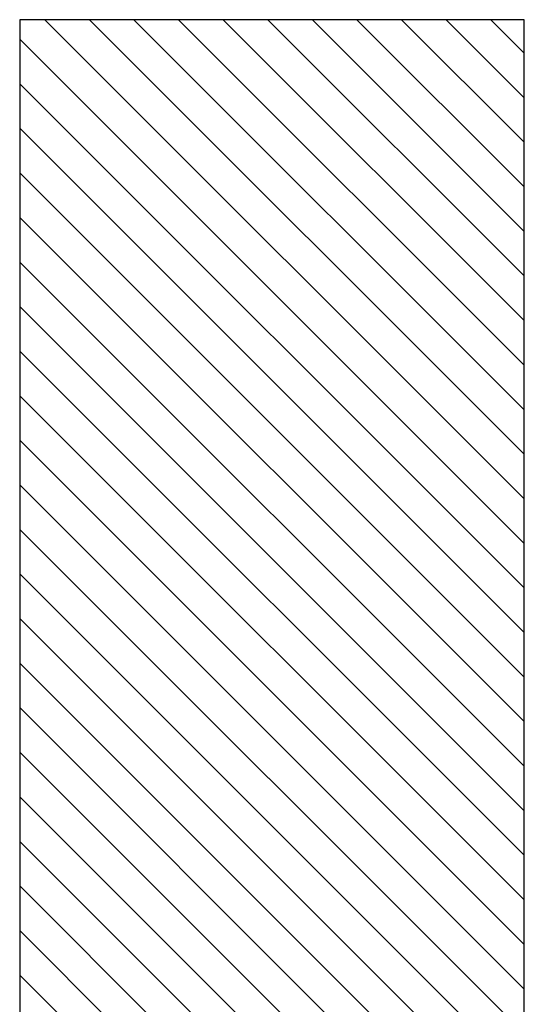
# Model space of a CAD drawing. Header units: inches. Extents: x 1772 to 2706, y -534 to -52.
# Tile 117 of 256: x 1873.63 to 1875.63, y -459.3 to -455.39. Entities that reach past the tile are written whole.
import ezdxf

# ---------------------------------------------------------------- set-up
doc = ezdxf.new("R2010")
doc.units = ezdxf.units.IN
doc.header["$LTSCALE"] = 0.5
doc.header["$MEASUREMENT"] = 0
doc.layers.add('SID-M-F', color=202, linetype='Continuous')
doc.layers.add('SID-M-S', color=105, linetype='Continuous')

msp = doc.modelspace()

# ---------------------------------------------------------------- linework, layer by layer
at = {"layer": 'SID-M-F', "linetype": 'Continuous'}
for p, q in [((1875.62841, -457.29527), (1873.72786, -455.39473)), ((1875.62841, -457.1185), (1873.90464, -455.39473)), ((1875.62841, -456.94172), (1874.08141, -455.39473)), ((1875.62841, -456.76494), (1874.25819, -455.39473)), ((1875.62841, -456.58817), (1874.43497, -455.39473)), ((1875.62841, -456.41139), (1874.61174, -455.39473)), ((1875.62841, -456.23461), (1874.78852, -455.39473)), ((1875.62841, -456.05784), (1874.9653, -455.39473)), ((1875.62841, -455.88106), (1875.14207, -455.39473)), ((1875.62841, -455.70428), (1875.31885, -455.39473)), ((1875.62841, -455.52751), (1875.49563, -455.39473)), ((1875.62841, -457.47205), (1873.62841, -455.47205)), ((1875.62841, -457.64883), (1873.62841, -455.64883)), ((1875.62841, -457.8256), (1873.62841, -455.8256)), ((1875.62841, -458.00238), (1873.62841, -456.00238)), ((1875.62841, -458.17916), (1873.62841, -456.17916)), ((1875.62841, -458.35593), (1873.62841, -456.35593)), ((1875.62841, -458.53271), (1873.62841, -456.53271)), ((1875.62841, -458.70949), (1873.62841, -456.70949)), ((1875.62841, -458.88626), (1873.62841, -456.88626)), ((1875.62841, -459.06304), (1873.62841, -457.06304)), ((1875.62841, -459.23982), (1873.62841, -457.23982)), ((1875.60654, -459.39473), (1873.62841, -457.41659)), ((1875.42976, -459.39473), (1873.62841, -457.59337)), ((1875.25299, -459.39473), (1873.62841, -457.77015)), ((1875.07621, -459.39473), (1873.62841, -457.94692)), ((1874.89943, -459.39473), (1873.62841, -458.1237)), ((1874.72266, -459.39473), (1873.62841, -458.30048)), ((1874.54588, -459.39473), (1873.62841, -458.47725)), ((1874.3691, -459.39473), (1873.62841, -458.65403)), ((1874.19233, -459.39473), (1873.62841, -458.83081)), ((1874.01555, -459.39473), (1873.62841, -459.00758)), ((1873.83877, -459.39473), (1873.62841, -459.18436))]:
    msp.add_line(p, q, dxfattribs=at)
at = {"layer": 'SID-M-S'}
for p, q in [((1875.62841, -455.39473), (1873.62841, -455.39473)), ((1873.62841, -455.39473), (1873.62841, -461.39473)), ((1875.62841, -459.39473), (1875.62841, -455.39473))]:
    msp.add_line(p, q, dxfattribs=at)

doc.saveas('drawing.dxf')
